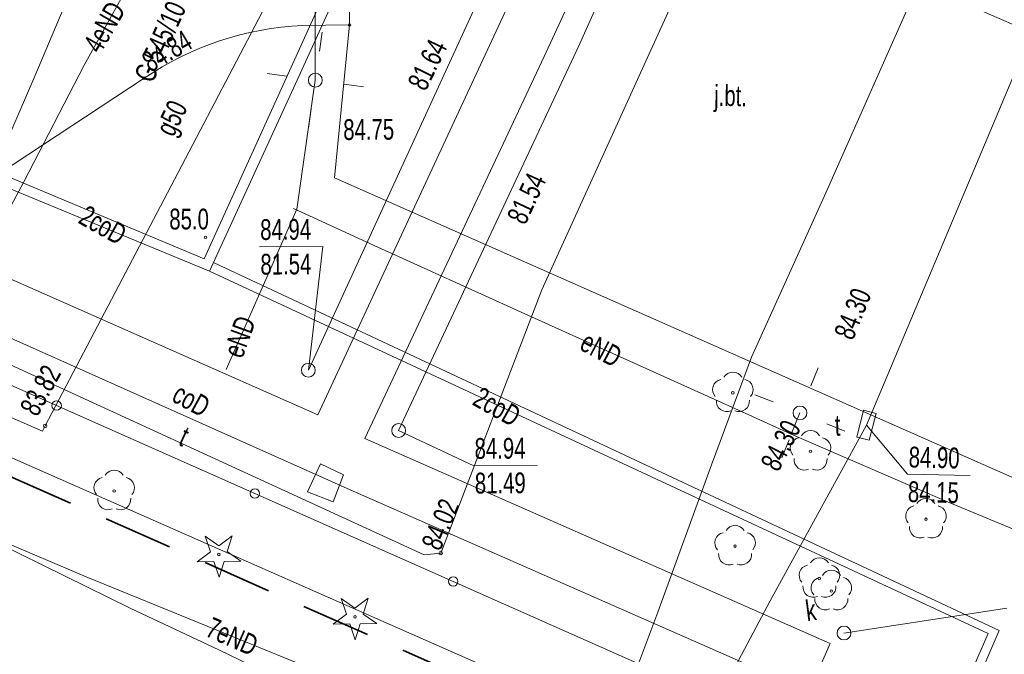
# Model space of a CAD drawing. Header units: metres. Extents: x -1013 to 1491425, y -5789533 to 1032.
# Tile 30 of 66: x 59 to 94, y -47 to -24. Entities that reach past the tile are written whole.
import ezdxf
from ezdxf.xclip import XClip

# ---------------------------------------------------------------- set-up
doc = ezdxf.new("R2010")
doc.units = ezdxf.units.M
doc.header["$MEASUREMENT"] = 0
doc.header["$XCLIPFRAME"] = 0
doc.linetypes.add('2_KTJZ01', pattern=[2, 1.5, -0.5])
doc.linetypes.add('Przerywana długa', pattern=[3.9, 2.5, -1.4])
doc.layers.add('700-L Mapa 1_500 dwg', color=7, linetype='Continuous')
doc.layers.add('708-L Opisy sytuacji 1_500 do legendy', color=7, linetype='Continuous')
for name, color, linetype, lineweight in [('703-L Płaszczyzny podejścia 2D3', 152, 'Continuous', 30), ('703-L Płaszczyzny podejścia 2D38', 171, 'Continuous', 35), ('708-L Opisy sytuacji 1_500 do legendy1', 7, 'Continuous', 13), ('708-L Opisy sytuacji 1_500 do legendy85', 1, 'Continuous', 25), ('GN.6640.3638.2023_9_KTJZ_E_T_07', 9, 'Continuous', 18), ('GN.6640.3638.2023_9_KTJZ_L_07', 9, 'Continuous', 18), ('GN.6640.3638.2023_9_KTKR_D_L_07', 9, 'Continuous', 18), ('GN.6640.3638.2023_9_KTKR_L_07', 9, 'Continuous', 18), ('GN.6640.3638.2023_9_KTOK_L_47', 9, 'Continuous', 18), ('GN.6640.3638.2023_9_OBOP_T_03', 9, 'Continuous', 18), ('GN.6640.3638.2023_9_OBOP_T_13', 9, 'Continuous', 18), ('GN.6640.3638.2023_9_RTPW_T_07', 9, 'Continuous', 18), ('GN.6640.3638.2023_9_RTPW_T_17', 9, 'Continuous', 18), ('GN.6640.3638.2023_9_SUOG_L_052', 9, 'Continuous', 18), ('GN.6640.3638.2023_9_SUPC_D_L_1200', 9, 'Continuous', 18), ('GN.6640.3638.2023_9_SUPC_E_T_17', 9, 'Continuous', 18), ('GN.6640.3638.2023_9_SUPE_D_L_31', 9, 'Continuous', 18), ('GN.6640.3638.2023_9_SUPE_E_T_31', 9, 'Continuous', 18), ('GN.6640.3638.2023_9_SUPG_E_T_27', 9, 'Continuous', 18), ('GN.6640.3638.2023_9_SUPG_L_252', 9, 'Continuous', 18), ('GN.6640.3638.2023_9_SUPK_D_L_434', 9, 'Continuous', 18), ('GN.6640.3638.2023_9_SUPP_E_T_352', 9, 'Continuous', 18), ('GN.6640.3638.2023_9_SUPT_D_L_030', 9, 'Continuous', 18), ('GN.6640.3638.2023_9_SUPT_E_T_030', 9, 'Continuous', 18), ('GN.6640.3638.2023_9_SUPT_L_030', 9, 'Continuous', 18), ('GN.6640.3638.2023_9_SUPW_D_L_05', 9, 'Continuous', 18), ('GN.6640.3638.2023_9_SUSM_D_T_07', 9, 'Continuous', 18), ('GN.6640.3638.2023_9_SUSM_D_T_37', 9, 'Continuous', 18), ('GN.6640.3638.2023_9_SUSM_T_07', 9, 'Continuous', 18), ('GN.6640.3638.2023_9_SUSM_T_37', 9, 'Continuous', 18), ('GN.6640.3638.2023_9_SUTG_T_052', 9, 'Continuous', 18), ('GN.6640.3638.2023_9_SUTK_T_034', 9, 'Continuous', 18), ('GN.6640.3638.2023_9_SUTT_T_030', 9, 'Continuous', 18), ('GN.6640.3638.2023_9_SUUC_D_L_47', 9, 'Continuous', 18), ('GN.6640.3638.2023_9_SUUK_D_T_234', 9, 'Continuous', 18), ('GN.6640.3638.2023_9_SUUK_E_T_934', 9, 'Continuous', 18), ('GN.6640.3638.2023_9_SUUT_D_T_130', 9, 'Continuous', 18), ('GN.6640.3638.2023_9_SUUT_E_T_930', 9, 'Continuous', 18)]:
    doc.layers.add(name, color=color, linetype=linetype, lineweight=lineweight)
doc.styles.add('STYL_AUTOMATYCZNY_1', font='arial.ttf', dxfattribs={"width": 0.7})
doc.styles.add('STYL_AUTOMATYCZNY_2', font='arial.ttf')
doc.styles.add('STYL_AUTOMATYCZNY_3', font='ARIALN.TTF')
doc.dimstyles.new('STYL_AUTOMATYCZNY__3', dxfattribs={"dimtxt": 1.25, "dimasz": 0.917874, "dimexe": 0.18, "dimexo": 0.04, "dimgap": 0, "dimtad": 1, "dimtih": 1, "dimtoh": 1, "dimzin": 0, "dimdsep": 46, "dimtxsty": 'STYL_AUTOMATYCZNY_2', "dimblk": 'ARROWHEAD_8', "dimblk1": 'ARROWHEAD_8', "dimblk2": 'ARROWHEAD_8', "dimcen": 0.09, "dimclrd": 7, "dimclre": 7, "dimclrt": 1, "dimazin": 0, "dimtfac": 1, "dimtdec": 4, "dimtmove": 0, "dimatfit": 3, "dimfxl": 1, "dimtolj": 1, "dimtzin": 0, "dimarcsym": 0})

# ---------------------------------------------------------------- blocks, each defined once
blk = doc.blocks.new('Rysunek_1_9', base_point=(-7447251.91, -5789835.327))
at = {"layer": 'GN.6640.3638.2023_9_KTJZ_L_07', "color": 9, "linetype": '2_KTJZ01', "lineweight": 18}
blk.add_line((70.85, -23.047), (70.85, -23.877), dxfattribs=at)
at = {"layer": 'GN.6640.3638.2023_9_KTKR_D_L_07', "color": 9, "linetype": 'Continuous', "lineweight": 18}
for p, q in [((76.92, -16.037), (101.373, -26.761)), ((70.309, -29.39), (70.85, -23.877)), ((104.167, -44.363), (70.309, -29.39))]:
    blk.add_line(p, q, dxfattribs=at)
at = {"layer": 'GN.6640.3638.2023_9_KTKR_L_07', "color": 9, "linetype": 'Continuous', "lineweight": 18}
for p, q in [((70.85, -23.877), (69.15, -23.897)), ((63.45, -25.797), (48.38, -35.717))]:
    blk.add_line(p, q, dxfattribs=at)
blk.add_arc((69.653, -34.905), 11.019, 92.6138, 124.2561, dxfattribs=at)
at = {"layer": 'GN.6640.3638.2023_9_KTOK_L_47', "color": 9, "linetype": 'Continuous', "lineweight": 18}
for p, q in [((53.15, -34.437), (60.296, -37.609)), ((60.296, -37.609), (67.443, -40.781)), ((67.443, -40.781), (74.589, -43.953)), ((74.589, -43.953), (81.735, -47.125))]:
    blk.add_line(p, q, dxfattribs=at)
for centre in [(60.296, -37.609), (67.443, -40.781), (74.589, -43.953)]:
    blk.add_circle(centre, 0.17, dxfattribs=at)
at = {"layer": 'GN.6640.3638.2023_9_OBOP_T_03', "color": 9, "linetype": 'Continuous', "lineweight": 18}
for p, q in [((65.839, -42.883), (65.647, -42.315)), ((65.647, -42.315), (66.136, -42.662)), ((66.136, -42.662), (66.617, -42.303)), ((66.617, -42.303), (66.439, -42.876)), ((65.358, -43.242), (65.839, -42.883)), ((66.439, -42.876), (66.929, -43.223)), ((65.958, -43.235), (65.358, -43.242)), ((66.151, -43.803), (65.958, -43.235)), ((66.329, -43.23), (66.151, -43.803)), ((66.929, -43.223), (66.329, -43.23)), ((70.749, -45.133), (70.557, -44.565)), ((70.557, -44.565), (71.046, -44.912)), ((71.046, -44.912), (71.527, -44.553)), ((71.527, -44.553), (71.349, -45.126)), ((70.268, -45.492), (70.749, -45.133)), ((71.349, -45.126), (71.839, -45.473)), ((70.868, -45.485), (70.268, -45.492)), ((71.061, -46.053), (70.868, -45.485)), ((71.239, -45.48), (71.061, -46.053)), ((71.839, -45.473), (71.239, -45.48))]:
    blk.add_line(p, q, dxfattribs=at)
for centre in [(66.14, -42.977), (71.05, -45.227)]:
    blk.add_circle(centre, 0.045, dxfattribs=at)
at = {"layer": 'GN.6640.3638.2023_9_OBOP_T_13', "color": 9, "linetype": 'Continuous', "lineweight": 18}
for centre in [(84.67, -37.147), (87.47, -39.257), (62.37, -40.687), (91.63, -41.707), (84.75, -42.677), (87.79, -43.847), (88.22, -44.297)]:
    blk.add_circle(centre, 0.045, dxfattribs=at)
for centre, start, end in [((84.67, -36.772), 30.1401, 149.8599), ((84.314, -37.031), 102.1445, 221.86), ((85.027, -37.031), 318.14, 77.8555), ((84.45, -37.45), 174.1482, 293.8542), ((84.891, -37.45), 246.1458, 5.8518), ((87.47, -38.882), 30.1401, 149.8599), ((87.114, -39.141), 102.1445, 221.86), ((87.827, -39.141), 318.14, 77.8555), ((87.25, -39.56), 174.1482, 293.8542), ((87.691, -39.56), 246.1458, 5.8518), ((62.37, -40.312), 30.1401, 149.8599), ((62.014, -40.571), 102.1445, 221.86), ((62.727, -40.571), 318.14, 77.8555), ((62.15, -40.99), 174.1482, 293.8542), ((62.591, -40.99), 246.1458, 5.8518), ((91.63, -41.332), 30.1401, 149.8599), ((91.274, -41.591), 102.1445, 221.86), ((91.987, -41.591), 318.14, 77.8555), ((84.394, -42.561), 102.1445, 221.86), ((84.75, -42.302), 30.1401, 149.8599), ((85.107, -42.561), 318.14, 77.8555), ((91.41, -42.01), 174.1482, 293.8542), ((91.851, -42.01), 246.1458, 5.8518), ((84.53, -42.98), 174.1482, 293.8542), ((84.971, -42.98), 246.1458, 5.8518), ((87.79, -43.472), 30.1401, 149.8599), ((87.434, -43.731), 102.1445, 221.86), ((88.22, -43.922), 30.1401, 149.8599), ((88.147, -43.731), 318.14, 77.8555), ((87.864, -44.181), 102.1445, 221.86), ((88.577, -44.181), 318.14, 77.8555), ((87.57, -44.15), 174.1482, 293.8542), ((88.011, -44.15), 246.1458, 5.8518), ((88, -44.6), 174.1482, 293.8542), ((88.441, -44.6), 246.1458, 5.8518)]:
    blk.add_arc(centre, 0.375, start, end, dxfattribs=at)
at = {"layer": 'GN.6640.3638.2023_9_RTPW_T_07', "color": 9, "linetype": 'Continuous', "lineweight": 18}
blk.add_circle((65.66, -31.537), 0.045, dxfattribs=at)
at = {"layer": 'GN.6640.3638.2023_9_RTPW_T_17', "color": 9, "linetype": 'Continuous', "lineweight": 18}
for centre in [(70.85, -23.877), (63.45, -25.797)]:
    blk.add_circle(centre, 0.045, dxfattribs=at)
at = {"layer": 'GN.6640.3638.2023_9_SUOG_L_052', "color": 9, "linetype": 'Continuous', "lineweight": 18}
blk.add_line((64.54, -29.447), (59.88, -38.337), dxfattribs=at)
at = {"layer": 'GN.6640.3638.2023_9_SUPC_D_L_1200', "color": 9, "linetype": 'Continuous', "lineweight": 18}
for p, q in [((77.87, -25.018), (87.021, -5.167)), ((76.154, -9.931), (68.971, -25.869)), ((65.608, -32.315), (73.152, -15.67)), ((78.834, -18.298), (71.932, -33.155)), ((71.41, -38.797), (77.87, -25.018)), ((50.239, -25.859), (65.608, -32.315)), ((68.971, -25.869), (65.808, -32.764)), ((65.808, -32.764), (50.468, -26.421)), ((43.286, -28.306), (70.77, -40.596)), ((69.705, -37.936), (51.952, -30.095)), ((65.975, -32.453), (94.264, -45.718)), ((93.871, -45.834), (65.808, -32.764)), ((71.932, -33.155), (69.705, -37.936)), ((88.175, -46.194), (71.41, -38.797)), ((70.77, -40.596), (85.841, -47.237)), ((94.264, -45.718), (89.58, -56.596)), ((80.192, -76.885), (93.871, -45.834)), ((75.664, -74.831), (88.175, -46.194))]:
    blk.add_line(p, q, dxfattribs=at)
at = {"layer": 'GN.6640.3638.2023_9_SUPE_D_L_31', "color": 9, "linetype": 'Continuous', "lineweight": 18}
for p, q in [((65.269, -18.065), (61.29, -25.333)), ((87.975, -30.046), (91.824, -21.338)), ((69.615, -21.714), (69.62, -25.867)), ((61.29, -25.333), (59.109, -29.539)), ((69.62, -25.867), (68.957, -30.52)), ((59.109, -29.539), (55.921, -35.502)), ((85.346, -35.865), (87.975, -30.046)), ((68.957, -30.52), (66.407, -36.308)), ((68.837, -30.501), (71.746, -31.83)), ((71.746, -31.83), (77.034, -34.243)), ((77.034, -34.243), (85.25, -37.946)), ((83.903, -39.746), (85.346, -35.865)), ((85.25, -37.946), (86.775, -38.635)), ((86.775, -38.635), (87.09, -37.873)), ((86.775, -38.635), (92.403, -41.076)), ((81.97, -45.06), (83.903, -39.746)), ((92.403, -41.076), (96.686, -42.856)), ((58.19, -42.437), (61.359, -43.785)), ((61.359, -43.785), (65.722, -45.564)), ((79.633, -51.207), (81.97, -45.06)), ((65.722, -45.564), (74.919, -49.32))]:
    blk.add_line(p, q, dxfattribs=at)
at = {"layer": 'GN.6640.3638.2023_9_SUPG_L_252', "color": 9, "linetype": 'Continuous', "lineweight": 18}
for p, q in [((64.54, -29.447), (68.13, -22.607)), ((59.88, -38.337), (64.54, -29.447)), ((55.83, -36.807), (59.78, -38.527)), ((59.78, -38.527), (59.88, -38.337))]:
    blk.add_line(p, q, dxfattribs=at)
at = {"layer": 'GN.6640.3638.2023_9_SUPK_D_L_434', "color": 9, "linetype": 'Continuous', "lineweight": 18}
for p, q in [((79.116, -24.628), (93.128, 6.514)), ((59.473, -25.806), (66.947, -8.052)), ((77.179, -19.301), (69.368, -36.328)), ((72.623, -38.505), (79.116, -24.628)), ((55.084, -35.958), (59.473, -25.806))]:
    blk.add_line(p, q, dxfattribs=at)
at = {"layer": 'GN.6640.3638.2023_9_SUPT_D_L_030', "color": 9, "linetype": 'Continuous', "lineweight": 18}
for p, q in [((89.483, -38.316), (95.267, -24.554)), ((86.017, -44.651), (89.483, -38.316)), ((52.44, -39.737), (62.968, -44.923)), ((81.102, -53.907), (86.017, -44.651)), ((62.968, -44.923), (66.138, -46.421)), ((66.138, -46.421), (71.567, -49.033))]:
    blk.add_line(p, q, dxfattribs=at)
at = {"layer": 'GN.6640.3638.2023_9_SUPT_L_030', "color": 9, "linetype": 'Continuous', "lineweight": 18}
for p, q in [((77.79, -33.427), (93.17, 0.423)), ((74.14, -42.927), (77.79, -33.427)), ((53.34, -33.717), (73.54, -42.987)), ((73.54, -42.987), (74.14, -42.927))]:
    blk.add_line(p, q, dxfattribs=at)
at = {"layer": 'GN.6640.3638.2023_9_SUPW_D_L_05', "color": 9, "linetype": 'Continuous', "lineweight": 18}
blk.add_line((92.627, -54.456), (56.131, -38.371), dxfattribs=at)
at = {"layer": 'GN.6640.3638.2023_9_SUSM_D_T_07', "color": 9, "linetype": 'Continuous', "lineweight": 18}
for p, q in [((87.485, -36.9), (87.748, -36.251)), ((86.117, -37.478), (85.468, -37.215)), ((88.063, -38.268), (88.711, -38.531)), ((86.695, -38.846), (86.432, -39.494))]:
    blk.add_line(p, q, dxfattribs=at)
at = {"layer": 'GN.6640.3638.2023_9_SUSM_D_T_37', "color": 9, "linetype": 'Continuous', "lineweight": 18}
blk.add_circle((87.09, -37.873), 0.25, dxfattribs=at)
at = {"layer": 'GN.6640.3638.2023_9_SUSM_T_07', "color": 9, "linetype": 'Continuous', "lineweight": 18}
for p, q in [((69.767, -24.827), (69.865, -24.134)), ((68.581, -25.721), (67.887, -25.623)), ((70.66, -26.014), (71.353, -26.111)), ((69.474, -26.907), (69.376, -27.6))]:
    blk.add_line(p, q, dxfattribs=at)
at = {"layer": 'GN.6640.3638.2023_9_SUSM_T_37', "color": 9, "linetype": 'Continuous', "lineweight": 18}
blk.add_circle((69.62, -25.867), 0.25, dxfattribs=at)
at = {"layer": 'GN.6640.3638.2023_9_SUTG_T_052', "color": 9, "linetype": 'Continuous', "lineweight": 18}
blk.add_circle((59.88, -38.337), 0.0625, dxfattribs=at)
at = {"layer": 'GN.6640.3638.2023_9_SUTK_T_034', "color": 9, "linetype": 'Continuous', "lineweight": 18}
for p, q in [((67.606, -31.884), (69.886, -31.868)), ((69.368, -36.328), (69.886, -31.868)), ((72.623, -38.505), (75.335, -39.781)), ((75.335, -39.781), (77.615, -39.765)), ((88.676, -45.813), (94.54, -44.911))]:
    blk.add_line(p, q, dxfattribs=at)
at = {"layer": 'GN.6640.3638.2023_9_SUTT_T_030', "color": 9, "linetype": 'Continuous', "lineweight": 18}
for p, q in [((89.483, -38.316), (90.966, -40.086)), ((90.966, -40.086), (93.218, -40.135))]:
    blk.add_line(p, q, dxfattribs=at)
blk.add_circle((74.14, -42.927), 0.0625, dxfattribs=at)
at = {"layer": 'GN.6640.3638.2023_9_SUUC_D_L_47', "color": 9, "linetype": 'Continuous', "lineweight": 18}
for p, q in [((69.343, -40.723), (69.806, -39.711)), ((69.806, -39.711), (70.639, -40.109)), ((70.639, -40.109), (70.264, -41.075)), ((70.264, -41.075), (69.343, -40.723))]:
    blk.add_line(p, q, dxfattribs=at)
at = {"layer": 'GN.6640.3638.2023_9_SUUK_D_T_234', "color": 9, "linetype": 'Continuous', "lineweight": 18}
for centre in [(69.368, -36.328), (72.623, -38.505), (88.676, -45.813)]:
    blk.add_circle(centre, 0.25, dxfattribs=at)
at = {"layer": 'GN.6640.3638.2023_9_SUUT_D_T_130', "color": 9, "linetype": 'Continuous', "lineweight": 18}
for p, q in [((89.38, -37.774), (89.134, -38.744)), ((89.832, -37.889), (89.38, -37.774)), ((89.587, -38.858), (89.832, -37.889)), ((89.134, -38.744), (89.587, -38.858))]:
    blk.add_line(p, q, dxfattribs=at)
at = {"layer": 'GN.6640.3638.2023_9_KTJZ_E_T_07', "color": 9, "linetype": 'Continuous', "lineweight": 18, "insert": (83.996, -26.533), "char_height": 0.75, "attachment_point": 4, "rotation": 359.1841, "style": 'STYL_AUTOMATYCZNY_1'}
blk.add_mtext('\\A1;{\\pql;\\fArial|b0|i0|c238|p0;\\W0.700000;j.bt.}', dxfattribs=at)
at = {"layer": 'GN.6640.3638.2023_9_RTPW_T_07', "color": 9, "linetype": 'Continuous', "lineweight": 18, "insert": (64.356, -31.265), "char_height": 0.75, "attachment_point": 7, "style": 'STYL_AUTOMATYCZNY_1'}
blk.add_mtext('\\A1;{\\pql;\\fArial|b0|i0|c238|p0;\\W0.700000;85.0}', dxfattribs=at)
at = {"layer": 'GN.6640.3638.2023_9_RTPW_T_17', "color": 9, "linetype": 'Continuous', "lineweight": 18, "char_height": 0.75, "attachment_point": 7, "style": 'STYL_AUTOMATYCZNY_1'}
for s, insert, rotation in [('\\A1;{\\pql;\\fArial|b0|i0|c238|p0;\\W0.700000;84.84}', (63.68, -25.618), 30.5792), ('\\A1;{\\pql;\\fArial|b0|i0|c238|p0;\\W0.700000;84.75}', (70.629, -28.038), 0.4031)]:
    blk.add_mtext(s, dxfattribs=dict(at, insert=insert, rotation=rotation))
at = {"layer": 'GN.6640.3638.2023_9_SUPC_E_T_17', "color": 9, "linetype": 'Continuous', "lineweight": 18, "char_height": 0.75, "attachment_point": 4, "style": 'STYL_AUTOMATYCZNY_1'}
for s, insert, rotation in [('\\A1;{\\pql;\\fArial|b0|i0|c238|p0;\\W0.700000;2coD}', (61.215, -30.678), 330.6578), ('\\A1;{\\pql;\\fArial|b0|i0|c238|p0;\\W0.700000;coD}', (64.575, -37.1), 331.3481), ('\\A1;{\\pql;\\fArial|b0|i0|c238|p0;\\W0.700000;2coD}', (75.42, -37.233), 330.6578)]:
    blk.add_mtext(s, dxfattribs=dict(at, insert=insert, rotation=rotation))
at = {"layer": 'GN.6640.3638.2023_9_SUPE_E_T_31', "color": 9, "linetype": 'Continuous', "lineweight": 18, "char_height": 0.75, "attachment_point": 4, "style": 'STYL_AUTOMATYCZNY_1'}
for s, insert, rotation in [('\\A1;{\\pql;\\fArial|b0|i0|c238|p0;\\W0.700000;4eND}', (61.547, -24.765), 59.8732), ('\\A1;{\\pql;\\fArial|b0|i0|c238|p0;\\W0.700000;eND}', (66.639, -35.816), 70.0831), ('\\A1;{\\pql;\\fArial|b0|i0|c238|p0;\\W0.700000;eND}', (79.271, -35.236), 332.1), ('\\A1;{\\pql;\\fArial|b0|i0|c238|p0;\\W0.700000;7eND}', (65.76, -45.564), 336.3427)]:
    blk.add_mtext(s, dxfattribs=dict(at, insert=insert, rotation=rotation))
at = {"layer": 'GN.6640.3638.2023_9_SUPG_E_T_27', "color": 9, "linetype": 'Continuous', "lineweight": 18, "insert": (64.713, -28.047), "char_height": 0.75, "attachment_point": 7, "rotation": 64.4959, "style": 'STYL_AUTOMATYCZNY_1'}
blk.add_mtext('\\A1;{\\pql;\\fArial|b0|i0|c238|p0;\\W0.700000;g50}', dxfattribs=at)
at = {"layer": 'GN.6640.3638.2023_9_SUPP_E_T_352', "color": 9, "linetype": 'Continuous', "lineweight": 18, "insert": (63.413, -25.861), "char_height": 0.75, "attachment_point": 4, "rotation": 65.8978, "style": 'STYL_AUTOMATYCZNY_1'}
blk.add_mtext('\\A1;{\\pql;\\fArial|b0|i0|c238|p0;\\W0.700000;G 545/10}', dxfattribs=at)
at = {"layer": 'GN.6640.3638.2023_9_SUPT_E_T_030', "color": 9, "linetype": 'Continuous', "lineweight": 18, "insert": (64.643, -39.017), "char_height": 0.75, "attachment_point": 7, "rotation": 335.0714, "style": 'STYL_AUTOMATYCZNY_1'}
blk.add_mtext('\\A1;{\\pql;\\fArial|b0|i0|c238|p0;\\W0.700000;t}', dxfattribs=at)
at = {"layer": 'GN.6640.3638.2023_9_SUTG_T_052', "color": 9, "linetype": 'Continuous', "lineweight": 18, "insert": (59.605, -38.047), "char_height": 0.75, "attachment_point": 7, "rotation": 61.1276, "style": 'STYL_AUTOMATYCZNY_1'}
blk.add_mtext('\\A1;{\\pql;\\fArial|b0|i0|c238|p0;\\W0.700000;83.82}', dxfattribs=at)
at = {"layer": 'GN.6640.3638.2023_9_SUTK_T_034', "color": 9, "linetype": 'Continuous', "lineweight": 18, "char_height": 0.75, "style": 'STYL_AUTOMATYCZNY_1'}
for s, insert, attachment_point, rotation in [('\\A1;{\\pql;\\fArial|b0|i0|c238|p0;\\W0.700000;81.64}', (73.261, -26.136), 4, 63.8381), ('\\A1;{\\pql;\\fArial|b0|i0|c238|p0;\\W0.700000;81.54}', (76.848, -30.967), 4, 64.8432), ('\\A1;{\\pql;\\fArial|b0|i0|c238|p0;\\W0.700000;84.94}', (67.629, -30.884), 1, 0.4031), ('\\A1;{\\pql;\\fArial|b0|i0|c238|p0;\\W0.700000;81.54}', (67.638, -32.134), 1, 0.4031), ('\\A1;{\\pql;\\fArial|b0|i0|c238|p0;\\W0.700000;84.94}', (75.358, -38.781), 1, 0.4031), ('\\A1;{\\pql;\\fArial|b0|i0|c238|p0;\\W0.700000;81.49}', (75.366, -40.031), 1, 0.4031)]:
    blk.add_mtext(s, dxfattribs=dict(at, insert=insert, attachment_point=attachment_point, rotation=rotation))
at = {"layer": 'GN.6640.3638.2023_9_SUTT_T_030', "color": 9, "linetype": 'Continuous', "lineweight": 18, "char_height": 0.75, "style": 'STYL_AUTOMATYCZNY_1'}
for s, insert, attachment_point, rotation in [('\\A1;{\\pql;\\fArial|b0|i0|c238|p0;\\W0.700000;84.30}', (88.65, -35.149), 4, 67.9231), ('\\A1;{\\pql;\\fArial|b0|i0|c238|p0;\\W0.700000;84.30}', (85.979, -39.862), 4, 62.7532), ('\\A1;{\\pql;\\fArial|b0|i0|c238|p0;\\W0.700000;84.90}', (91.017, -39.087), 1, 358.753), ('\\A1;{\\pql;\\fArial|b0|i0|c238|p0;\\W0.700000;84.15}', (90.99, -40.337), 1, 358.753), ('\\A1;{\\pql;\\fArial|b0|i0|c238|p0;\\W0.700000;84.02}', (74.124, -42.888), 7, 67.1356)]:
    blk.add_mtext(s, dxfattribs=dict(at, insert=insert, attachment_point=attachment_point, rotation=rotation))
at = {"layer": 'GN.6640.3638.2023_9_SUUK_E_T_934', "color": 9, "linetype": 'Continuous', "lineweight": 18, "insert": (87.296, -45.015), "char_height": 0.75, "attachment_point": 4, "rotation": 7.5331, "style": 'STYL_AUTOMATYCZNY_1'}
blk.add_mtext('\\A1;{\\pql;\\fArial|b0|i0|c238|p0;\\W0.700000;k}', dxfattribs=at)
at = {"layer": 'GN.6640.3638.2023_9_SUUT_E_T_930', "color": 9, "linetype": 'Continuous', "lineweight": 18, "insert": (88.343, -37.944), "char_height": 0.75, "attachment_point": 1, "rotation": 0.4031, "style": 'STYL_AUTOMATYCZNY_1'}
blk.add_mtext('\\A1;{\\pql;\\fArial|b0|i0|c238|p0;\\W0.700000;t}', dxfattribs=at)
blk = doc.blocks.new('*D16')
at = {"layer": '708-L Opisy sytuacji 1_500 do legendy1', "color": 7, "linetype": 'Continuous', "lineweight": 13}
for p, q in [((48.871, -35.84), (48.232, -36.083)), ((48.871, -35.84), (49.113, -36.479)), ((46.052, -41.106), (45.899, -40.44)), ((46.052, -41.106), (46.717, -40.954))]:
    blk.add_line(p, q, dxfattribs=at)
blk.add_arc((12.159, -19.572), 40.155, 327.57, 336.1008, dxfattribs=at)
at = {"layer": '708-L Opisy sytuacji 1_500 do legendy85', "color": 1, "lineweight": 25, "insert": (48.661, -39.741), "char_height": 1.25, "attachment_point": 7, "style": 'STYL_AUTOMATYCZNY_2'}
blk.add_mtext('\\A1;{\\pql;\\fArial|b0|i0|c238|p0;\\W1.000000;8,53°/15%}', dxfattribs=at)
blk = doc.blocks.new('ARROWHEAD_8')
at = {"color": 0, "linetype": 'Continuous', "lineweight": 0}
blk.add_line((0, 0), (-1, 0), dxfattribs=at)
at = {"color": 0, "linetype": 'Continuous', "lineweight": 0, "flags": 128}
blk.add_lwpolyline([(-0.525, 0.525), (0, 0), (-0.525, -0.525)], dxfattribs=at)
blk = doc.blocks.new('*D18')
at = {"layer": '708-L Opisy sytuacji 1_500 do legendy1', "color": 7, "linetype": 'Continuous', "lineweight": 13}
for p, q in [((66.882, -0.461), (66.287, -0.795)), ((66.882, -0.461), (67.217, -1.056)), ((64.745, -6.452), (64.495, -5.816)), ((64.745, -6.452), (65.381, -6.202))]:
    blk.add_line(p, q, dxfattribs=at)
blk.add_arc((25.649, 10.872), 42.762, 336.1008, 344.6316, dxfattribs=at)
at = {"layer": '708-L Opisy sytuacji 1_500 do legendy85', "color": 1, "lineweight": 25, "insert": (67.103, -4.541), "char_height": 1.25, "attachment_point": 7, "style": 'STYL_AUTOMATYCZNY_2'}
blk.add_mtext('\\A1;{\\pql;\\fArial|b0|i0|c238|p0;\\W1.000000;8,53°/15%}', dxfattribs=at)

msp = doc.modelspace()

# ---------------------------------------------------------------- linework, layer by layer
at = {"layer": '703-L Płaszczyzny podejścia 2D3', "color": 152, "linetype": 'Continuous', "lineweight": 30}
msp.add_circle((8.227, 10.355), 1021.659, dxfattribs=at)
at = {"layer": '703-L Płaszczyzny podejścia 2D38', "color": 171, "linetype": 'Przerywana długa', "lineweight": 35}
msp.add_line((12.159, -19.572), (367.806, -177.167), dxfattribs=at)

# ---------------------------------------------------------------- block references
at = {"layer": '700-L Mapa 1_500 dwg', "color": 52, "linetype": 'Continuous', "lineweight": 25}
ref = msp.add_blockref('Rysunek_1_9', (-7447251.91, -5789835.327), dxfattribs=at)
XClip(ref).set_block_clipping_path([(-263.024729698, -194.3328058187), (268.520270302, 207.6028993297)])

# ---------------------------------------------------------------- texts
at = {"layer": '708-L Opisy sytuacji 1_500 do legendy85', "color": 1, "linetype": 'Continuous', "lineweight": 25, "insert": (46.58, -30.864), "char_height": 1, "attachment_point": 7, "style": 'STYL_AUTOMATYCZNY_3'}
msp.add_mtext('\\A1;{\\pql;\\fArial Narrow|b0|i0|c238|p0;\\W1.000000;istniejący hydrant ppoż}', dxfattribs=at)

# ---------------------------------------------------------------- dimensions: what is measured, and where the dimension line sits
at = {"layer": '708-L Opisy sytuacji 1_500 do legendy', "color": 7, "linetype": 'Continuous', "lineweight": 13}
for base, center, p1, p2, picture, middle in [((65.925, -3.496), (25.649, 10.872), (381.296, -146.723), (404.936, -93.376), '*D18', (71.071, -3.916)), ((47.559, -38.526), (12.159, -19.572), (344.166, -230.515), (367.806, -177.167), '*D16', (52.629, -39.116))]:
    dim = msp.add_angular_dim_3p(base=base, center=center, p1=p1, p2=p2, text='8,53°/15%', dimstyle='STYL_AUTOMATYCZNY__3', dxfattribs=at)
    dim.commit()
    dim.dimension.update_dxf_attribs({"geometry": picture, "text_midpoint": middle, "dimtype": 165})

doc.saveas('drawing.dxf')
